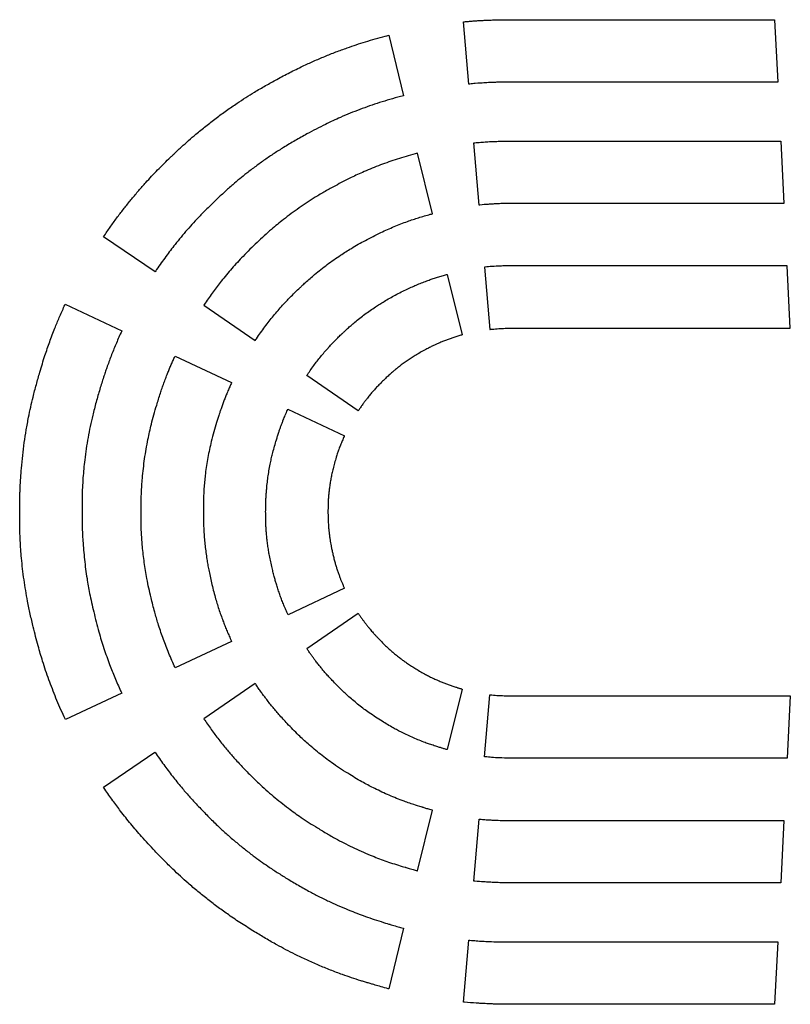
# Model space of a CAD drawing. Header units: millimetres. Extents: x 991 to 3513, y 5797 to 8647.
# Tile 1 of 12: x 1185 to 1514, y 5797 to 6217. Entities that reach past the tile are written whole.
import ezdxf

# ---------------------------------------------------------------- set-up
doc = ezdxf.new("R2010")
doc.units = ezdxf.units.MM
doc.header["$LTSCALE"] = 5
doc.layers.add('Značka', color=7, linetype='Continuous')

msp = doc.modelspace()

# ---------------------------------------------------------------- linework, layer by layer
at = {"layer": 'Značka', "color": 3}
for points in [[(1508.33, 6190.32), (1394.77, 6190.32), (1394.7, 6190.32), (1394.64, 6190.32), (1394.17, 6190.32), (1393.71, 6190.32), (1393.26, 6190.31), (1392.82, 6190.31), (1392.38, 6190.3), (1391.94, 6190.3), (1391.58, 6190.29), (1391.23, 6190.29), (1390.78, 6190.28), (1390.34, 6190.27, 0.002265), (1388.68, 6190.23, 0.002537), (1387.02, 6190.17, 0.002164), (1385.63, 6190.11, 0.002034), (1384.24, 6190.04, 0.002008), (1382.86, 6189.96, 0.002083), (1381.48, 6189.87), (1380.37, 6189.79), (1379.26, 6189.7, 0.001736), (1378.09, 6189.6, 0.001955), (1376.91, 6189.49), (1376.7, 6189.47), (1376.5, 6189.45), (1374.22, 6216.03), (1374.46, 6216.06), (1374.69, 6216.08, -0.002281), (1376.32, 6216.22, -0.002384), (1377.95, 6216.35, -0.002316), (1379.51, 6216.47, -0.002313), (1381.06, 6216.56, -0.002229), (1382.62, 6216.65, -0.002066), (1384.17, 6216.72, -0.001892), (1385.42, 6216.77, -0.002501), (1386.66, 6216.81, -0.002215), (1388.22, 6216.84), (1389.78, 6216.86), (1390.38, 6216.88), (1390.98, 6216.89), (1391.48, 6216.89), (1391.97, 6216.9), (1392.47, 6216.91), (1392.97, 6216.91), (1393.37, 6216.91), (1393.77, 6216.92), (1394.2, 6216.92), (1394.62, 6216.92), (1394.7, 6216.92), (1394.77, 6216.92), (1506.97, 6216.92), (1508.33, 6190.32)], [(1220.59, 6124.3), (1220.97, 6124.88), (1221.36, 6125.45, -0.006202), (1224.11, 6129.41, -0.006508), (1226.96, 6133.3, -0.00623), (1229.75, 6136.94, -0.006002), (1232.63, 6140.51, -0.005971), (1235.59, 6144.02, -0.006137), (1238.63, 6147.46, -0.004863), (1241.12, 6150.17, -0.004634), (1243.66, 6152.82, -0.005127), (1246.41, 6155.59, -0.005776), (1249.22, 6158.31, -0.000808), (1249.72, 6158.78, -0.000269), (1250.22, 6159.25, -0.000304), (1250.81, 6159.82, -0.000912), (1251.41, 6160.39, -0.002343), (1252.61, 6161.52, -0.002164), (1253.83, 6162.64, -0.005279), (1256.9, 6165.4, -0.005463), (1260.02, 6168.09, -0.00739), (1264.28, 6171.57, -0.007362), (1268.63, 6174.94, -0.007284), (1273.07, 6178.18, -0.007157), (1277.6, 6181.3, -0.005881), (1281.28, 6183.71, -0.006296), (1285.01, 6186.03, -0.007136), (1289.76, 6188.81, -0.005147), (1294.57, 6191.47, -0.005845), (1300.03, 6194.36, -0.008213), (1305.56, 6197.09, -0.007452), (1310.23, 6199.24, -0.006699), (1314.97, 6201.25, -0.006485), (1319.75, 6203.15, -0.006806), (1324.58, 6204.92, -0.005421), (1328.47, 6206.25, -0.005113), (1332.39, 6207.5, -0.00562), (1336.58, 6208.75, -0.006322), (1340.81, 6209.9), (1341.55, 6210.09), (1342.3, 6210.28), (1348.63, 6184.46), (1347.98, 6184.3), (1347.34, 6184.13, 0.007189), (1342.83, 6182.9, 0.00747), (1338.37, 6181.54, 0.007139), (1334.15, 6180.14, 0.006916), (1329.98, 6178.62, 0.006759), (1325.84, 6177, 0.006668), (1321.75, 6175.27, 0.005523), (1318.51, 6173.81, 0.005973), (1315.3, 6172.28, 0.006621), (1311.33, 6170.27, 0.004363), (1307.41, 6168.18, 0.005736), (1302.38, 6165.38, 0.008828), (1297.43, 6162.43, 0.008191), (1293.38, 6159.85, 0.007295), (1289.41, 6157.14, 0.006935), (1285.52, 6154.34, 0.007106), (1281.71, 6151.42, 0.005931), (1278.71, 6149.02, 0.006288), (1275.77, 6146.55, 0.007058), (1272.18, 6143.36, 0.004998), (1268.67, 6140.09, 0.005126), (1265.17, 6136.72, 0.007354), (1261.76, 6133.27, 0.006723), (1258.99, 6130.32, 0.006059), (1256.3, 6127.3, 0.005886), (1253.67, 6124.22, 0.006204), (1251.12, 6121.08, 0.004956), (1249.13, 6118.53, 0.004688), (1247.19, 6115.94, 0.00517), (1245.18, 6113.15, 0.005837), (1243.23, 6110.32), (1242.89, 6109.82), (1242.56, 6109.32), (1220.59, 6124.3)], [(1510.99, 6138.52), (1394.77, 6138.52), (1394.72, 6138.52), (1394.67, 6138.52), (1394.33, 6138.52), (1393.98, 6138.52), (1393.65, 6138.51), (1393.32, 6138.51), (1392.99, 6138.51), (1392.66, 6138.5), (1392.4, 6138.5), (1392.13, 6138.5), (1391.8, 6138.49), (1391.47, 6138.48, 0.003209), (1390.2, 6138.45, 0.002685), (1388.93, 6138.41, 0.002062), (1387.88, 6138.36, 0.002145), (1386.82, 6138.3, 0.002194), (1385.77, 6138.24, 0.002209), (1384.71, 6138.16), (1383.87, 6138.1), (1383.02, 6138.03), (1382.13, 6137.95), (1381.23, 6137.86), (1381.07, 6137.84), (1380.91, 6137.83), (1378.64, 6164.39), (1378.82, 6164.41), (1379.01, 6164.43, -0.002379), (1380.29, 6164.55, -0.002485), (1381.58, 6164.65, -0.002416), (1382.8, 6164.75, -0.002416), (1384.02, 6164.83, -0.002325), (1385.25, 6164.9, -0.002144), (1386.48, 6164.96), (1387.46, 6165, -0.002643), (1388.44, 6165.03, -0.002308), (1389.66, 6165.05), (1390.89, 6165.08), (1391.35, 6165.08), (1391.82, 6165.09), (1392.21, 6165.1), (1392.6, 6165.1), (1392.99, 6165.11), (1393.37, 6165.11), (1393.68, 6165.12), (1393.99, 6165.12), (1394.32, 6165.12), (1394.65, 6165.12), (1394.71, 6165.12), (1394.77, 6165.12), (1509.63, 6165.13), (1510.99, 6138.52)], [(1263.39, 6095.11), (1285.36, 6080.12), (1285.61, 6080.49), (1285.86, 6080.86, -0.006505), (1287.63, 6083.42, -0.006802), (1289.46, 6085.94, -0.006497), (1291.27, 6088.3, -0.006243), (1293.13, 6090.62, -0.006197), (1295.05, 6092.89, -0.006355), (1297.02, 6095.11, -0.005028), (1298.63, 6096.86, -0.004786), (1300.28, 6098.57, -0.005286), (1302.06, 6100.36, -0.005949), (1303.89, 6102.11, -0.000831), (1304.21, 6102.41, -0.000277), (1304.54, 6102.72, -0.000302), (1304.91, 6103.07, -0.000905), (1305.29, 6103.43, -0.002326), (1306.04, 6104.13, -0.00215), (1306.8, 6104.83, -0.005247), (1308.73, 6106.55, -0.005433), (1310.69, 6108.22, -0.007358), (1313.36, 6110.39, -0.007348), (1316.09, 6112.49, -0.007265), (1318.87, 6114.51, -0.007108), (1321.71, 6116.45, -0.005879), (1324.02, 6117.95, -0.006392), (1326.36, 6119.39, -0.007118), (1329.33, 6121.12, -0.004722), (1332.35, 6122.78, -0.005168), (1335.62, 6124.51, -0.007914), (1338.94, 6126.16, -0.007336), (1341.75, 6127.45, -0.006536), (1344.58, 6128.66, -0.006327), (1347.45, 6129.81, -0.00671), (1350.34, 6130.89, -0.005375), (1352.67, 6131.69, -0.005084), (1355.02, 6132.45, -0.005614), (1357.53, 6133.21, -0.006353), (1360.06, 6133.91), (1360.51, 6134.03), (1360.96, 6134.14), (1354.63, 6159.97), (1354.08, 6159.82), (1353.53, 6159.68, 0.006737), (1349.71, 6158.61, 0.007052), (1345.91, 6157.44, 0.006775), (1342.33, 6156.24, 0.006595), (1338.77, 6154.95, 0.006493), (1335.25, 6153.57, 0.006472), (1331.77, 6152.1, 0.005354), (1329.01, 6150.86, 0.005724), (1326.27, 6149.57, 0.006494), (1322.89, 6147.87, 0.004702), (1319.55, 6146.1, 0.006263), (1315.21, 6143.69, 0.008795), (1310.94, 6141.15, 0.008013), (1307.45, 6138.93, 0.007274), (1304.03, 6136.6, 0.006975), (1300.67, 6134.19, 0.00711), (1297.38, 6131.68, 0.005936), (1294.79, 6129.61, 0.006325), (1292.26, 6127.48, 0.007103), (1289.16, 6124.74, 0.005004), (1286.13, 6121.92, 0.005181), (1283.08, 6118.99, 0.007459), (1280.11, 6115.98, 0.006811), (1277.7, 6113.41, 0.006109), (1275.35, 6110.78, 0.005911), (1273.07, 6108.1, 0.006216), (1270.85, 6105.36, 0.004955), (1269.12, 6103.14, 0.004675), (1267.43, 6100.88, 0.00514), (1265.68, 6098.45, 0.005787), (1263.98, 6095.98), (1263.68, 6095.54), (1263.39, 6095.11)], [(1513.72, 6085.32), (1512.35, 6111.92), (1394.77, 6111.92), (1394.73, 6111.92), (1394.69, 6111.92), (1394.41, 6111.92), (1394.12, 6111.92), (1393.85, 6111.92), (1393.58, 6111.91), (1393.31, 6111.91), (1393.04, 6111.91), (1392.82, 6111.9), (1392.61, 6111.9), (1392.34, 6111.89), (1392.06, 6111.89), (1391, 6111.87, 0.003257), (1389.93, 6111.84, 0.003427), (1389.04, 6111.8, 0.002595), (1388.15, 6111.75), (1387.26, 6111.7, 0.002582), (1386.37, 6111.64), (1385.66, 6111.58), (1384.95, 6111.52), (1384.2, 6111.45), (1383.45, 6111.37), (1383.31, 6111.35), (1383.18, 6111.34), (1385.45, 6084.79), (1385.56, 6084.8), (1385.67, 6084.82, -0.002622), (1386.42, 6084.9, -0.002744), (1387.18, 6084.97), (1387.9, 6085.04), (1388.63, 6085.1), (1389.35, 6085.15), (1390.07, 6085.19), (1390.65, 6085.22), (1391.23, 6085.25), (1391.95, 6085.28), (1392.68, 6085.3), (1392.93, 6085.3), (1393.18, 6085.31), (1393.39, 6085.31), (1393.6, 6085.31), (1393.81, 6085.31), (1394.02, 6085.32), (1394.18, 6085.32), (1394.35, 6085.32), (1394.53, 6085.32), (1394.71, 6085.32), (1394.74, 6085.32), (1394.77, 6085.32), (1513.72, 6085.32)], [(1307.35, 6065.12), (1307.55, 6065.42), (1307.75, 6065.72, -0.00649), (1309.19, 6067.81, -0.006815), (1310.68, 6069.86, -0.006529), (1312.14, 6071.78, -0.006295), (1313.66, 6073.66, -0.006267), (1315.21, 6075.51, -0.006447), (1316.81, 6077.31, -0.005113), (1318.12, 6078.73, -0.004876), (1319.46, 6080.12, -0.005399), (1320.91, 6081.58, -0.006088), (1322.39, 6083, -0.000852), (1322.65, 6083.24), (1322.92, 6083.49, -0.000305), (1323.22, 6083.77, -0.000915), (1323.52, 6084.05, -0.002349), (1324.12, 6084.62, -0.002169), (1324.73, 6085.17, -0.005287), (1326.26, 6086.54, -0.005468), (1327.83, 6087.87, -0.00739), (1329.96, 6089.6, -0.007352), (1332.14, 6091.26, -0.007266), (1334.36, 6092.87, -0.007128), (1336.63, 6094.41, -0.005852), (1338.47, 6095.6, -0.006262), (1340.34, 6096.75, -0.007083), (1342.71, 6098.13, -0.005079), (1345.11, 6099.44, -0.00539), (1347.66, 6100.78, -0.007632), (1350.23, 6102.04, -0.006942), (1352.41, 6103.04, -0.006243), (1354.61, 6103.98, -0.006046), (1356.83, 6104.88, -0.006349), (1359.07, 6105.71, -0.005058), (1360.88, 6106.35, -0.004771), (1362.7, 6106.94, -0.005245), (1364.64, 6107.54, -0.005901), (1366.6, 6108.1), (1366.95, 6108.19), (1367.29, 6108.29), (1373.63, 6082.45), (1373.38, 6082.38), (1373.13, 6082.31, 0.006398), (1371.41, 6081.81, 0.006657), (1369.71, 6081.26, 0.006372), (1368.1, 6080.7, 0.006186), (1366.5, 6080.1, 0.00605), (1364.92, 6079.47, 0.005962), (1363.35, 6078.8, 0.004959), (1362.11, 6078.23, 0.005408), (1360.87, 6077.65, 0.005949), (1359.35, 6076.88, 0.003761), (1357.84, 6076.08, 0.005491), (1355.69, 6074.9, 0.008806), (1353.57, 6073.66, 0.008238), (1351.84, 6072.57, 0.007288), (1350.15, 6071.43, 0.006915), (1348.48, 6070.25, 0.007115), (1346.85, 6069.02, 0.005957), (1345.57, 6068.01, 0.006332), (1344.31, 6066.96, 0.007103), (1342.77, 6065.62, 0.005007), (1341.27, 6064.23, 0.00551), (1339.66, 6062.7, 0.007911), (1338.09, 6061.12, 0.007221), (1336.82, 6059.77, 0.006486), (1335.58, 6058.39, 0.006286), (1334.38, 6056.98, 0.006621), (1333.22, 6055.54, 0.005285), (1332.31, 6054.36, 0.004993), (1331.43, 6053.17, 0.0055), (1330.52, 6051.89, 0.006204), (1329.64, 6050.59), (1329.48, 6050.35), (1329.33, 6050.12), (1307.35, 6065.12)], [(1184.79, 6009.01), (1184.79, 6009.02), (1184.79, 6009.04), (1184.79, 6009.05), (1184.79, 6009.06), (1184.79, 6009.07), (1184.79, 6009.08), (1184.79, 6009.09), (1184.79, 6009.1), (1184.79, 6009.11), (1184.79, 6009.12), (1184.79, 6009.17), (1184.79, 6009.22), (1184.79, 6009.32), (1184.8, 6009.42), (1184.8, 6009.66), (1184.8, 6009.91), (1184.81, 6010.24), (1184.81, 6010.57), (1184.81, 6010.9), (1184.82, 6011.23), (1184.82, 6011.5), (1184.83, 6011.76), (1184.83, 6012.04), (1184.84, 6012.32), (1184.84, 6012.37), (1184.84, 6012.42), (1184.86, 6013.24), (1184.88, 6014.06, -0.002224), (1184.94, 6015.71, -0.002063), (1185, 6017.35, -0.005062), (1185.23, 6021.47, -0.005261), (1185.54, 6025.58, -0.007217), (1186.07, 6031.05, -0.007341), (1186.77, 6036.5, -0.00729), (1187.6, 6041.94, -0.007051), (1188.59, 6047.36, -0.006084), (1189.48, 6051.67, -0.007162), (1190.49, 6055.96, -0.007442), (1191.9, 6061.28, -0.003071), (1193.42, 6066.57, -0.002116), (1194.47, 6070.13, -0.005151), (1195.58, 6073.68, -0.005132), (1196.56, 6076.61, -0.00429), (1197.59, 6079.53, -0.004021), (1198.67, 6082.43, -0.004326), (1199.79, 6085.31, -0.003468), (1200.72, 6087.61, -0.003237), (1201.69, 6089.89, -0.003536), (1202.74, 6092.29, -0.003975), (1203.83, 6094.69), (1204.02, 6095.11), (1204.22, 6095.53), (1228.37, 6084.16), (1228.2, 6083.8), (1228.04, 6083.44, 0.004076), (1226.89, 6080.9, 0.004243), (1225.79, 6078.35, 0.004061), (1224.78, 6075.89, 0.003939), (1223.81, 6073.43, 0.003851), (1222.87, 6070.94, 0.003791), (1221.97, 6068.45, 0.003146), (1221.27, 6066.44, 0.003416), (1220.6, 6064.42, 0.00376), (1219.8, 6061.89, 0.002394), (1219.02, 6059.35, 0.005442), (1217.41, 6053.77, 0.008865), (1215.96, 6048.16, 0.008367), (1214.89, 6043.44, 0.007482), (1213.97, 6038.7, 0.007348), (1213.18, 6033.94, 0.007981), (1212.54, 6029.15, 0.006497), (1212.13, 6025.32, 0.006234), (1211.81, 6021.48, 0.007005), (1211.57, 6017.39, 0.008076), (1211.45, 6013.3), (1211.44, 6012.58), (1211.44, 6011.86), (1211.44, 6011.82), (1211.44, 6011.77), (1211.43, 6011.68), (1211.43, 6011.59), (1211.43, 6011.37), (1211.43, 6011.15), (1211.42, 6010.85), (1211.42, 6010.55), (1211.41, 6010.25), (1211.41, 6009.95), (1211.4, 6009.72), (1211.4, 6009.48), (1211.4, 6009.18), (1211.39, 6008.88), (1211.39, 6008.34), (1211.39, 6007.79), (1211.39, 6007.33), (1211.39, 6006.87), (1211.39, 6006.42), (1211.39, 6005.96), (1211.39, 6005.6), (1211.39, 6005.23), (1211.39, 6004.84), (1211.4, 6004.46), (1211.4, 6004.39), (1211.4, 6004.32), (1211.41, 6003.71), (1211.41, 6003.11, 0.001877), (1211.44, 6001.9), (1211.47, 6000.69, 0.004267), (1211.59, 5997.67, 0.004439), (1211.76, 5994.64, 0.006067), (1212.06, 5990.62, 0.006131), (1212.46, 5986.6, 0.006098), (1212.94, 5982.59, 0.00596), (1213.53, 5978.59, 0.005034), (1214.05, 5975.4, 0.005675), (1214.65, 5972.22, 0.006156), (1215.49, 5968.27, 0.00347), (1216.4, 5964.33, 0.003856), (1217.44, 5960.04, 0.006929), (1218.58, 5955.78, 0.006593), (1219.61, 5952.26, 0.005676), (1220.74, 5948.76, 0.005395), (1221.93, 5945.29, 0.005747), (1223.19, 5941.84, 0.004597), (1224.26, 5939.1, 0.004314), (1225.37, 5936.38, 0.00473), (1226.6, 5933.51, 0.005325), (1227.89, 5930.66), (1228.13, 5930.16), (1228.36, 5929.66), (1204.31, 5918.35), (1204.05, 5918.92), (1203.78, 5919.49, -0.005698), (1201.98, 5923.5, -0.005934), (1200.28, 5927.56, -0.005679), (1198.73, 5931.46, -0.005506), (1197.27, 5935.39, -0.00539), (1195.88, 5939.35, -0.005328), (1194.58, 5943.33, -0.004407), (1193.6, 5946.54, -0.004745), (1192.67, 5949.77, -0.005288), (1191.59, 5953.82, -0.003572), (1190.58, 5957.9, -0.004894), (1189.31, 5963.35, -0.007444), (1188.18, 5968.84, -0.006931), (1187.36, 5973.43, -0.006271), (1186.65, 5978.04, -0.00616), (1186.05, 5982.66, -0.006609), (1185.57, 5987.29, -0.005342), (1185.27, 5991, -0.005104), (1185.04, 5994.72, -0.005701), (1184.88, 5998.67, -0.006523), (1184.81, 6002.62), (1184.8, 6003.32), (1184.8, 6004.01), (1184.8, 6004.09), (1184.8, 6004.16), (1184.8, 6004.31), (1184.8, 6004.46), (1184.79, 6004.84), (1184.79, 6005.21), (1184.79, 6005.71), (1184.79, 6006.21), (1184.79, 6006.71), (1184.79, 6007.21), (1184.79, 6007.61), (1184.79, 6008.01), (1184.79, 6008.44), (1184.79, 6008.86), (1184.79, 6008.94), (1184.79, 6009.01)], [(1236.59, 6008.88), (1236.59, 6008.92), (1236.59, 6008.96), (1236.6, 6009.21), (1236.6, 6009.47), (1236.6, 6009.72), (1236.61, 6009.96), (1236.61, 6010.21), (1236.62, 6010.45), (1236.62, 6010.65), (1236.62, 6010.84), (1236.63, 6011.05), (1236.63, 6011.26), (1236.63, 6011.3), (1236.63, 6011.33), (1236.65, 6011.96), (1236.66, 6012.58, -0.002261), (1236.71, 6013.83, -0.002096), (1236.76, 6015.08, -0.005139), (1236.93, 6018.21, -0.005338), (1237.17, 6021.33, -0.007314), (1237.59, 6025.48, -0.007431), (1238.13, 6029.63, -0.007372), (1238.77, 6033.76, -0.007126), (1239.54, 6037.87, -0.006141), (1240.23, 6041.14, -0.00722), (1241, 6044.4, -0.007502), (1242.09, 6048.43, -0.003101), (1243.26, 6052.45, -0.002039), (1244.03, 6055.03, -0.004953), (1244.84, 6057.6, -0.004934), (1245.56, 6059.73, -0.00413), (1246.31, 6061.85, -0.003874), (1247.1, 6063.95, -0.004165), (1247.91, 6066.04, -0.003337), (1248.59, 6067.7, -0.003116), (1249.29, 6069.36, -0.003403), (1250.05, 6071.11, -0.003824), (1250.84, 6072.84), (1250.98, 6073.15), (1251.12, 6073.46), (1275.25, 6062.1), (1275.14, 6061.85), (1275.02, 6061.61, 0.003882), (1274.24, 6059.87, 0.004042), (1273.49, 6058.11, 0.00387), (1272.8, 6056.44, 0.003754), (1272.13, 6054.75, 0.003671), (1271.49, 6053.05, 0.003618), (1270.87, 6051.34, 0.003), (1270.39, 6049.97, 0.003249), (1269.92, 6048.59, 0.003588), (1269.37, 6046.86, 0.002323), (1268.83, 6045.12, 0.005583), (1267.64, 6041.09, 0.008948), (1266.58, 6037.03, 0.008417), (1265.79, 6033.61, 0.007542), (1265.11, 6030.18, 0.007412), (1264.53, 6026.73, 0.008045), (1264.06, 6023.27, 0.006548), (1263.75, 6020.49, 0.006283), (1263.51, 6017.71, 0.007062), (1263.33, 6014.76, 0.008142), (1263.24, 6011.79), (1263.23, 6011.27), (1263.23, 6010.75), (1263.23, 6010.72), (1263.23, 6010.69), (1263.23, 6010.64), (1263.22, 6010.58), (1263.22, 6010.44), (1263.22, 6010.3), (1263.21, 6010.12), (1263.21, 6009.93), (1263.21, 6009.74), (1263.2, 6009.55), (1263.2, 6009.41), (1263.2, 6009.26), (1263.2, 6009.07), (1263.19, 6008.88), (1263.19, 6008.41), (1263.19, 6007.94), (1263.19, 6007.54), (1263.19, 6007.15), (1263.19, 6006.75), (1263.19, 6006.36), (1263.19, 6006.04), (1263.19, 6005.72), (1263.19, 6005.39), (1263.2, 6005.05), (1263.2, 6004.99), (1263.2, 6004.93), (1263.2, 6004.51), (1263.21, 6004.08), (1263.23, 6003.23), (1263.25, 6002.37, 0.004199), (1263.33, 6000.24, 0.004366), (1263.45, 5998.12, 0.005963), (1263.66, 5995.28, 0.006016), (1263.94, 5992.45, 0.005983), (1264.28, 5989.62, 0.005854), (1264.69, 5986.8, 0.004928), (1265.06, 5984.55, 0.005521), (1265.47, 5982.31, 0.006026), (1266.05, 5979.52, 0.003527), (1266.68, 5976.75, 0.004012), (1267.43, 5973.65, 0.006955), (1268.24, 5970.58, 0.006576), (1268.98, 5968.04, 0.005687), (1269.78, 5965.52, 0.005415), (1270.64, 5963.01, 0.005756), (1271.55, 5960.52, 0.004601), (1272.31, 5958.54, 0.004318), (1273.11, 5956.58, 0.004734), (1273.99, 5954.51, 0.005328), (1274.92, 5952.45), (1275.08, 5952.09), (1275.25, 5951.73), (1251.19, 5940.41), (1250.99, 5940.84), (1250.79, 5941.27, -0.00572), (1249.43, 5944.32, -0.005961), (1248.15, 5947.39, -0.005709), (1246.98, 5950.35, -0.00554), (1245.88, 5953.32, -0.005426), (1244.83, 5956.32, -0.005365), (1243.86, 5959.35, -0.004442), (1243.12, 5961.78, -0.004791), (1242.42, 5964.22, -0.005335), (1241.61, 5967.3, -0.003583), (1240.85, 5970.38, -0.004802), (1239.92, 5974.43, -0.00733), (1239.09, 5978.5, -0.00683), (1238.49, 5981.91, -0.006178), (1237.97, 5985.33, -0.006067), (1237.53, 5988.76, -0.006508), (1237.17, 5992.2, -0.00526), (1236.95, 5994.95, -0.005024), (1236.78, 5997.71, -0.005609), (1236.65, 6000.64, -0.006414), (1236.6, 6003.58), (1236.6, 6004.09), (1236.6, 6004.61), (1236.6, 6004.67), (1236.6, 6004.74), (1236.59, 6004.87), (1236.59, 6004.99), (1236.59, 6005.32), (1236.59, 6005.64), (1236.59, 6006.06), (1236.59, 6006.49), (1236.59, 6006.92), (1236.59, 6007.35), (1236.59, 6007.69), (1236.59, 6008.03), (1236.59, 6008.39), (1236.59, 6008.76), (1236.59, 6008.82), (1236.59, 6008.88)], [(1289.79, 6008.88), (1289.8, 6008.9), (1289.8, 6008.92), (1289.8, 6009.05), (1289.8, 6009.18), (1289.8, 6009.31), (1289.8, 6009.43), (1289.81, 6009.56), (1289.81, 6009.68), (1289.81, 6009.78), (1289.81, 6009.88), (1289.82, 6009.99), (1289.82, 6010.09), (1289.82, 6010.11), (1289.82, 6010.13), (1289.83, 6010.55), (1289.84, 6010.97), (1289.88, 6011.81), (1289.91, 6012.65, -0.005102), (1290.04, 6014.75, -0.005311), (1290.21, 6016.84, -0.007302), (1290.5, 6019.63, -0.007452), (1290.87, 6022.42, -0.007416), (1291.31, 6025.19, -0.007182), (1291.84, 6027.95, -0.006226), (1292.31, 6030.14, -0.007377), (1292.84, 6032.33, -0.007649), (1293.58, 6035.03, -0.003065), (1294.38, 6037.73, -0.001862), (1294.87, 6039.33, -0.004658), (1295.38, 6040.93, -0.004661), (1295.83, 6042.25, -0.003895), (1296.3, 6043.56, -0.00365), (1296.79, 6044.87, -0.003927), (1297.3, 6046.17, -0.003146), (1297.72, 6047.21, -0.002936), (1298.15, 6048.24, -0.003206), (1298.63, 6049.33, -0.003603), (1299.11, 6050.41), (1299.2, 6050.6), (1299.29, 6050.79), (1323.39, 6039.44), (1323.33, 6039.31), (1323.27, 6039.18, 0.003569), (1322.85, 6038.23, 0.003728), (1322.45, 6037.29, 0.003579), (1322.08, 6036.38, 0.003481), (1321.71, 6035.46, 0.003414), (1321.36, 6034.55, 0.003374), (1321.03, 6033.62, 0.002802), (1320.77, 6032.88, 0.003038), (1320.51, 6032.14, 0.003368), (1320.21, 6031.2, 0.002207), (1319.91, 6030.26, 0.005877), (1319.18, 6027.82, 0.009226), (1318.53, 6025.37, 0.008557), (1318.04, 6023.3, 0.007506), (1317.63, 6021.22, 0.007233), (1317.27, 6019.13, 0.007747), (1316.97, 6017.03, 0.006236), (1316.78, 6015.35, 0.005917), (1316.62, 6013.67, 0.006563), (1316.5, 6011.88, 0.007484), (1316.43, 6010.08), (1316.42, 6009.77), (1316.41, 6009.45), (1316.41, 6009.44), (1316.41, 6009.43), (1316.41, 6009.42), (1316.41, 6009.4), (1316.41, 6009.36), (1316.41, 6009.31), (1316.4, 6009.26), (1316.4, 6009.2), (1316.4, 6009.14), (1316.4, 6009.09), (1316.4, 6009.04), (1316.4, 6009), (1316.39, 6008.95), (1316.39, 6008.9), (1316.39, 6008.89), (1316.39, 6008.88), (1316.39, 6008.83), (1316.39, 6008.79), (1316.39, 6008.69), (1316.39, 6008.59), (1316.39, 6008.35), (1316.39, 6008.11), (1316.38, 6007.78), (1316.38, 6007.46), (1316.38, 6007.13), (1316.38, 6006.81), (1316.38, 6006.55), (1316.38, 6006.29), (1316.39, 6006.02), (1316.39, 6005.74), (1316.39, 6005.69), (1316.39, 6005.64), (1316.39, 6005.4), (1316.4, 6005.15), (1316.41, 6004.66), (1316.42, 6004.16, 0.004012), (1316.47, 6002.93, 0.004179), (1316.54, 6001.7, 0.005719), (1316.67, 6000.05, 0.005783), (1316.83, 5998.41, 0.005768), (1317.02, 5996.77, 0.005662), (1317.25, 5995.14, 0.004772), (1317.46, 5993.84, 0.005337), (1317.69, 5992.54, 0.005861), (1318.02, 5990.92, 0.003527), (1318.38, 5989.31, 0.004112), (1318.81, 5987.47, 0.00693), (1319.29, 5985.64, 0.006521), (1319.72, 5984.12, 0.005667), (1320.19, 5982.62, 0.005409), (1320.69, 5981.12, 0.005745), (1321.23, 5979.64, 0.004593), (1321.68, 5978.46, 0.004316), (1322.14, 5977.29, 0.004737), (1322.66, 5976.05, 0.005335), (1323.21, 5974.83), (1323.31, 5974.61), (1323.41, 5974.4), (1299.34, 5963.07), (1299.21, 5963.36), (1299.08, 5963.65, -0.005729), (1298.18, 5965.68, -0.005978), (1297.33, 5967.73, -0.005732), (1296.55, 5969.7, -0.005571), (1295.83, 5971.68, -0.005461), (1295.14, 5973.68, -0.005401), (1294.5, 5975.7, -0.004482), (1294.01, 5977.32, -0.00485), (1293.55, 5978.95, -0.00539), (1293.02, 5981, -0.003575), (1292.53, 5983.06, -0.00466), (1291.93, 5985.69, -0.007188), (1291.4, 5988.33, -0.006703), (1291.01, 5990.54, -0.006033), (1290.68, 5992.76, -0.005904), (1290.4, 5994.99, -0.006325), (1290.17, 5997.22, -0.005105), (1290.03, 5999.01, -0.004867), (1289.92, 6000.8, -0.005424), (1289.84, 6002.7, -0.006195), (1289.8, 6004.6), (1289.8, 6004.94), (1289.79, 6005.27), (1289.79, 6005.33), (1289.79, 6005.38), (1289.79, 6005.49), (1289.79, 6005.6), (1289.79, 6005.87), (1289.79, 6006.14), (1289.79, 6006.5), (1289.78, 6006.86), (1289.78, 6007.22), (1289.79, 6007.58), (1289.79, 6007.87), (1289.79, 6008.16), (1289.79, 6008.47), (1289.79, 6008.78), (1289.79, 6008.83), (1289.79, 6008.88)], [(1329.32, 5963.72), (1329.43, 5963.55), (1329.54, 5963.39, 0.004807), (1330.31, 5962.24, 0.005026), (1331.11, 5961.11, 0.004829), (1331.89, 5960.05, 0.004706), (1332.68, 5959.01, 0.004618), (1333.5, 5957.97, 0.004564), (1334.33, 5956.96, 0.003805), (1335.01, 5956.15, 0.004155), (1335.7, 5955.36, 0.004583), (1336.58, 5954.38, 0.002921), (1337.48, 5953.41, 0.005605), (1339.19, 5951.62, 0.008943), (1340.96, 5949.88, 0.008343), (1342.48, 5948.47, 0.007347), (1344.04, 5947.11, 0.006963), (1345.63, 5945.79, 0.007186), (1347.26, 5944.52, 0.006008), (1348.59, 5943.54, 0.006354), (1349.94, 5942.58, 0.007177), (1351.66, 5941.44, 0.005217), (1353.4, 5940.33, 0.00611), (1355.45, 5939.09, 0.00852), (1357.53, 5937.91, 0.007709), (1359.29, 5936.98, 0.006927), (1361.08, 5936.1, 0.006698), (1362.89, 5935.27, 0.007014), (1364.73, 5934.48, 0.005579), (1366.21, 5933.89, 0.005253), (1367.7, 5933.32, 0.005764), (1369.3, 5932.75, 0.006467), (1370.92, 5932.23), (1371.2, 5932.14), (1371.49, 5932.05), (1371.52, 5932.04), (1371.55, 5932.03), (1371.62, 5932.01), (1371.68, 5931.99), (1371.84, 5931.94), (1372, 5931.89), (1372.21, 5931.82), (1372.43, 5931.75), (1372.64, 5931.69), (1372.85, 5931.62), (1373.02, 5931.57), (1373.19, 5931.52), (1373.38, 5931.47), (1373.56, 5931.42), (1373.59, 5931.41), (1373.62, 5931.4), (1367.29, 5905.55), (1367.24, 5905.56), (1367.19, 5905.57), (1366.84, 5905.67), (1366.5, 5905.77), (1366.17, 5905.86), (1365.84, 5905.96), (1365.51, 5906.06), (1365.18, 5906.16), (1364.92, 5906.24), (1364.66, 5906.32), (1364.38, 5906.41), (1364.1, 5906.49), (1364.06, 5906.51), (1364.01, 5906.52), (1363.62, 5906.64), (1363.23, 5906.76), (1362.46, 5906.99), (1361.69, 5907.24, -0.005456), (1359.77, 5907.88, -0.005618), (1357.86, 5908.56, -0.00755), (1355.35, 5909.53, -0.007462), (1352.86, 5910.57, -0.007322), (1350.4, 5911.68, -0.007129), (1347.98, 5912.86, -0.005819), (1346.06, 5913.85, -0.006205), (1344.17, 5914.88, -0.006953), (1341.83, 5916.23, -0.004857), (1339.53, 5917.64, -0.006017), (1336.73, 5919.42, -0.008695), (1333.99, 5921.28, -0.007988), (1331.75, 5922.89, -0.007248), (1329.56, 5924.58, -0.006948), (1327.42, 5926.32, -0.007083), (1325.33, 5928.12, -0.005953), (1323.69, 5929.6, -0.006419), (1322.08, 5931.12, -0.007131), (1320.13, 5933.07, -0.004755), (1318.22, 5935.07, -0.003658), (1316.79, 5936.6, -0.005553), (1315.39, 5938.16, -0.005144), (1314.25, 5939.49, -0.004601), (1313.13, 5940.84, -0.00445), (1312.04, 5942.2, -0.004691), (1310.97, 5943.58, -0.003743), (1310.14, 5944.71, -0.00353), (1309.32, 5945.84, -0.003881), (1308.46, 5947.05, -0.004369), (1307.62, 5948.28), (1307.48, 5948.5), (1307.33, 5948.72), (1329.32, 5963.72)], [(1285.35, 5933.72), (1263.37, 5918.72), (1263.59, 5918.4), (1263.81, 5918.07, 0.004761), (1265.37, 5915.8, 0.004974), (1266.98, 5913.56, 0.004776), (1268.54, 5911.45, 0.004648), (1270.15, 5909.37, 0.004561), (1271.79, 5907.32, 0.004511), (1273.46, 5905.3, 0.003752), (1274.83, 5903.71, 0.004078), (1276.22, 5902.13, 0.004519), (1277.99, 5900.19, 0.002951), (1279.79, 5898.28, 0.005708), (1283.25, 5894.7, 0.008913), (1286.82, 5891.22, 0.008269), (1289.87, 5888.42, 0.007287), (1293.02, 5885.71, 0.00689), (1296.23, 5883.09, 0.007072), (1299.51, 5880.55, 0.005907), (1302.19, 5878.58, 0.006262), (1304.91, 5876.68, 0.007012), (1308.37, 5874.39, 0.00493), (1311.88, 5872.18, 0.005994), (1316.11, 5869.64, 0.008738), (1320.41, 5867.21, 0.008038), (1324.05, 5865.31, 0.007275), (1327.75, 5863.51, 0.007114), (1331.49, 5861.81, 0.007556), (1335.28, 5860.22, 0.006073), (1338.34, 5859.03, 0.005771), (1341.44, 5857.9, 0.006406), (1344.75, 5856.78, 0.007273), (1348.09, 5855.75), (1348.68, 5855.58), (1349.27, 5855.41), (1349.35, 5855.38), (1349.43, 5855.36), (1349.59, 5855.31), (1349.75, 5855.26), (1350.15, 5855.14), (1350.55, 5855.01), (1351.08, 5854.86), (1351.62, 5854.7), (1352.15, 5854.54), (1352.69, 5854.39), (1353.12, 5854.27), (1353.55, 5854.15), (1354, 5854.02), (1354.46, 5853.9), (1354.54, 5853.88), (1354.62, 5853.86), (1360.95, 5879.7), (1360.89, 5879.72), (1360.82, 5879.73), (1360.36, 5879.86), (1359.91, 5879.99), (1359.47, 5880.11), (1359.04, 5880.24), (1358.6, 5880.37), (1358.17, 5880.5), (1357.82, 5880.6), (1357.47, 5880.71), (1357.1, 5880.82), (1356.74, 5880.93), (1356.67, 5880.95), (1356.61, 5880.97), (1356.12, 5881.12), (1355.63, 5881.27), (1354.65, 5881.58), (1353.68, 5881.89, -0.005041), (1351.26, 5882.7, -0.005241), (1348.85, 5883.56, -0.007116), (1345.68, 5884.78, -0.007126), (1342.54, 5886.09, -0.007081), (1339.43, 5887.48, -0.006991), (1336.37, 5888.95, -0.005756), (1333.94, 5890.18, -0.006159), (1331.55, 5891.47, -0.007023), (1328.6, 5893.16, -0.005162), (1325.69, 5894.92, -0.006386), (1322.19, 5897.13, -0.008843), (1318.75, 5899.45, -0.008032), (1315.95, 5901.47, -0.007308), (1313.21, 5903.58, -0.007), (1310.52, 5905.75, -0.0071), (1307.9, 5908, -0.005939), (1305.84, 5909.85, -0.006377), (1303.83, 5911.75, -0.007085), (1301.38, 5914.19, -0.00476), (1298.99, 5916.68, -0.003654), (1297.2, 5918.6, -0.0055), (1295.45, 5920.55, -0.005088), (1294.02, 5922.21, -0.004565), (1292.62, 5923.89, -0.004423), (1291.25, 5925.59, -0.004664), (1289.91, 5927.32, -0.003722), (1288.87, 5928.71, -0.003514), (1287.84, 5930.13, -0.003866), (1286.76, 5931.64, -0.004355), (1285.72, 5933.18), (1285.53, 5933.45), (1285.35, 5933.72)], [(1385.44, 5929), (1385.55, 5928.99), (1385.65, 5928.98), (1386.37, 5928.9), (1387.09, 5928.83), (1387.78, 5928.77), (1388.46, 5928.72), (1389.15, 5928.67), (1389.84, 5928.64), (1390.39, 5928.61), (1390.94, 5928.59), (1391.52, 5928.57), (1392.1, 5928.56), (1392.21, 5928.56), (1392.31, 5928.56), (1392.35, 5928.56), (1392.39, 5928.56), (1392.46, 5928.56), (1392.53, 5928.55), (1392.72, 5928.55), (1392.91, 5928.55), (1393.15, 5928.54), (1393.4, 5928.54), (1393.65, 5928.53), (1393.89, 5928.53), (1394.09, 5928.53), (1394.29, 5928.53), (1394.5, 5928.52), (1394.71, 5928.52), (1394.74, 5928.52), (1394.78, 5928.52), (1513.72, 5928.52), (1512.35, 5901.92), (1394.78, 5901.92), (1394.73, 5901.92), (1394.69, 5901.92), (1394.36, 5901.92), (1394.03, 5901.93), (1393.72, 5901.93), (1393.41, 5901.94), (1393.1, 5901.94), (1392.78, 5901.94), (1392.53, 5901.95), (1392.28, 5901.95), (1391.97, 5901.96), (1391.66, 5901.97), (1390.64, 5902, -0.002673), (1389.62, 5902.04), (1388.77, 5902.08), (1387.93, 5902.13), (1387.08, 5902.18), (1386.23, 5902.24), (1385.55, 5902.3), (1384.87, 5902.36), (1384.15, 5902.43), (1383.43, 5902.5), (1383.31, 5902.51), (1383.18, 5902.53), (1385.44, 5929)], [(1242.54, 5904.52), (1242.8, 5904.14), (1243.05, 5903.76, 0.004751), (1244.87, 5901.13, 0.004964), (1246.74, 5898.53, 0.004766), (1248.56, 5896.09, 0.00464), (1250.42, 5893.68, 0.004551), (1252.33, 5891.3, 0.0045), (1254.28, 5888.96, 0.003744), (1255.86, 5887.11, 0.004072), (1257.47, 5885.29, 0.004506), (1259.53, 5883.04, 0.002925), (1261.62, 5880.82, 0.00566), (1265.63, 5876.67, 0.008903), (1269.76, 5872.65, 0.008281), (1273.31, 5869.4, 0.007306), (1276.95, 5866.27, 0.00693), (1280.68, 5863.23, 0.007149), (1284.48, 5860.3, 0.005966), (1287.58, 5858.02, 0.006289), (1290.74, 5855.82, 0.007127), (1294.75, 5853.18, 0.005251), (1298.82, 5850.63, 0.006351), (1303.75, 5847.69, 0.008757), (1308.76, 5844.89, 0.007901), (1313, 5842.69, 0.007108), (1317.31, 5840.62, 0.006876), (1321.67, 5838.66, 0.007195), (1326.09, 5836.82, 0.005723), (1329.66, 5835.42, 0.00539), (1333.26, 5834.11, 0.005916), (1337.11, 5832.8, 0.00664), (1341, 5831.58), (1341.68, 5831.37), (1342.37, 5831.17), (1342.47, 5831.14), (1342.56, 5831.11), (1342.75, 5831.05), (1342.93, 5830.99), (1343.4, 5830.85), (1343.87, 5830.71), (1344.49, 5830.53), (1345.11, 5830.35), (1345.74, 5830.17), (1346.36, 5829.99), (1346.86, 5829.85), (1347.36, 5829.71), (1347.9, 5829.56), (1348.43, 5829.42), (1348.53, 5829.39), (1348.62, 5829.37), (1342.29, 5803.53), (1342.18, 5803.56), (1342.07, 5803.59), (1341.32, 5803.79), (1340.56, 5804), (1339.85, 5804.19), (1339.13, 5804.39), (1338.42, 5804.6), (1337.7, 5804.8), (1337.13, 5804.97), (1336.56, 5805.14), (1335.96, 5805.32), (1335.35, 5805.51), (1335.24, 5805.54), (1335.14, 5805.57), (1334.34, 5805.8), (1333.55, 5806.03, -0.002487), (1331.97, 5806.5, -0.002293), (1330.39, 5806.98, -0.005568), (1326.46, 5808.25, -0.005734), (1322.57, 5809.61, -0.007706), (1317.42, 5811.54, -0.007616), (1312.33, 5813.63, -0.007474), (1307.3, 5815.85, -0.007279), (1302.34, 5818.22, -0.00594), (1298.42, 5820.21, -0.006329), (1294.54, 5822.29, -0.007101), (1289.77, 5825.02, -0.004986), (1285.06, 5827.87, -0.006037), (1279.47, 5831.38, -0.008685), (1273.99, 5835.06, -0.007967), (1269.52, 5838.27, -0.007229), (1265.15, 5841.6, -0.006926), (1260.87, 5845.05, -0.007055), (1256.68, 5848.62, -0.005919), (1253.4, 5851.54, -0.006367), (1250.19, 5854.55, -0.007077), (1246.28, 5858.42, -0.004747), (1242.45, 5862.37, -0.00366), (1239.58, 5865.42, -0.005519), (1236.77, 5868.53, -0.005108), (1234.48, 5871.16, -0.004579), (1232.23, 5873.84, -0.004436), (1230.04, 5876.55, -0.004677), (1227.89, 5879.31, -0.003734), (1226.2, 5881.54, -0.003524), (1224.55, 5883.79, -0.003878), (1222.83, 5886.2, -0.004369), (1221.14, 5888.65), (1220.85, 5889.08), (1220.56, 5889.52), (1242.54, 5904.52)], [(1380.91, 5875.94), (1381.06, 5875.93), (1381.21, 5875.91, 0.002413), (1382.27, 5875.81, 0.002551), (1383.33, 5875.72, 0.002456), (1384.35, 5875.64, 0.00238), (1385.36, 5875.58, 0.00238), (1386.37, 5875.52, 0.002459), (1387.39, 5875.47), (1388.2, 5875.44), (1389.01, 5875.41), (1389.87, 5875.39), (1390.73, 5875.38), (1390.88, 5875.38), (1391.04, 5875.37), (1391.09, 5875.37), (1391.15, 5875.37), (1391.26, 5875.37), (1391.37, 5875.37), (1391.66, 5875.36), (1391.94, 5875.36), (1392.31, 5875.35), (1392.68, 5875.34), (1393.06, 5875.34), (1393.43, 5875.34), (1393.73, 5875.33), (1394.03, 5875.33), (1394.35, 5875.33), (1394.67, 5875.33), (1394.72, 5875.33), (1394.78, 5875.32), (1510.99, 5875.32), (1509.63, 5848.72), (1394.78, 5848.72), (1394.72, 5848.72), (1394.65, 5848.72), (1394.19, 5848.73), (1393.74, 5848.73), (1393.3, 5848.74), (1392.87, 5848.74), (1392.43, 5848.75), (1392, 5848.75), (1391.65, 5848.76), (1391.3, 5848.76), (1390.86, 5848.77), (1390.43, 5848.78, -0.002039), (1389.01, 5848.82, -0.002461), (1387.6, 5848.87, -0.002146), (1386.42, 5848.93, -0.001981), (1385.24, 5848.99), (1384.06, 5849.06, -0.00203), (1382.88, 5849.14), (1381.94, 5849.21), (1381, 5849.28), (1380, 5849.37), (1379, 5849.46), (1378.82, 5849.48), (1378.64, 5849.5), (1380.91, 5875.94)], [(1376.49, 5824.29), (1376.69, 5824.27), (1376.89, 5824.25, 0.002288), (1378.29, 5824.13, 0.002418), (1379.69, 5824.02, 0.002326), (1381.03, 5823.92, 0.002253), (1382.37, 5823.84, 0.002252), (1383.71, 5823.77, 0.002326), (1385.05, 5823.71), (1386.12, 5823.67), (1387.19, 5823.64), (1388.33, 5823.61, 0.002215), (1389.46, 5823.59), (1389.67, 5823.59), (1389.87, 5823.59), (1389.94, 5823.59), (1390.01, 5823.59), (1390.16, 5823.58), (1390.31, 5823.58), (1390.68, 5823.57), (1391.05, 5823.57), (1391.54, 5823.56), (1392.03, 5823.55), (1392.52, 5823.54), (1393.01, 5823.54), (1393.41, 5823.53), (1393.8, 5823.53), (1394.22, 5823.53), (1394.63, 5823.52), (1394.71, 5823.52), (1394.78, 5823.52), (1508.33, 5823.52), (1506.97, 5796.92), (1394.78, 5796.92), (1394.7, 5796.93), (1394.62, 5796.93), (1394.04, 5796.93), (1393.46, 5796.94), (1392.91, 5796.94), (1392.36, 5796.95), (1391.81, 5796.95), (1391.26, 5796.96), (1390.82, 5796.97), (1390.38, 5796.97), (1389.83, 5796.98), (1389.28, 5796.99, -0.002304), (1387.48, 5797.04, -0.002364), (1385.67, 5797.1, -0.001963), (1384.16, 5797.17, -0.001897), (1382.66, 5797.24, -0.001891), (1381.15, 5797.33, -0.001946), (1379.64, 5797.43), (1378.44, 5797.51), (1377.24, 5797.61), (1375.96, 5797.71), (1374.68, 5797.83), (1374.45, 5797.85), (1374.23, 5797.87), (1376.49, 5824.29)]]:
    msp.add_lwpolyline(points, format="xyb", dxfattribs=at)

doc.saveas('drawing.dxf')
